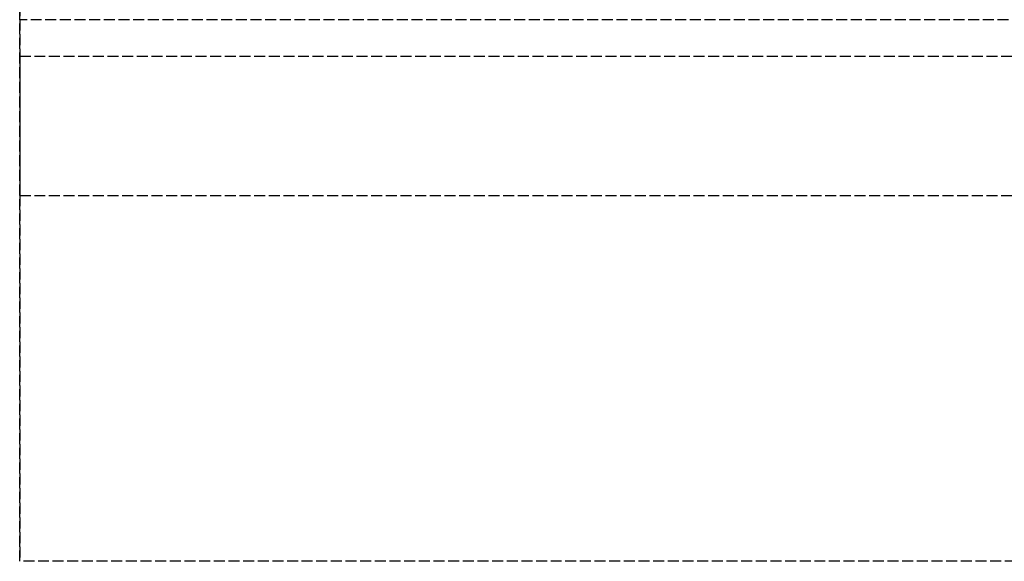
# Model space of a CAD drawing. Header units: millimetres. Extents: x 0 to 2050, y -94 to 94.
# Tile 1 of 11: x 0 to 134, y -94 to -20. Entities that reach past the tile are written whole.
import ezdxf

# ---------------------------------------------------------------- set-up
doc = ezdxf.new("R2010")
doc.units = ezdxf.units.MM
doc.header["$LTSCALE"] = 10
doc.linetypes.add('ALLCAD_Strich', pattern=[0.2, 0.15, -0.05])
doc.layers.add('BESCH_KONT_sich_schn_grun_2d', color=10, linetype='Continuous')
doc.layers.add('BESCH_KONT_sich_schn_seit_2d', color=160, linetype='Continuous')

msp = doc.modelspace()

# ---------------------------------------------------------------- linework, layer by layer
at = {"layer": 'BESCH_KONT_sich_schn_grun_2d', "linetype": 'ALLCAD_Strich'}
for p, q in [((0, 94), (0, -94)), ((1055, -20), (0, -20)), ((0, -25), (2050, -25)), ((0, -44), (2050, -44)), ((2050, -94), (0, -94))]:
    msp.add_line(p, q, dxfattribs=at)
at = {"layer": 'BESCH_KONT_sich_schn_seit_2d', "linetype": 'ALLCAD_Strich'}
for p, q in [((0, 94, 2418), (0, -94, 2418)), ((0, -94, 2368), (0, 94, 2368)), ((0, -44, 2368), (0, -25, 2368)), ((0, -25, 2368), (0, -25, 2335)), ((0, -25, 2335), (0, -44, 2335)), ((0, -44), (0, -25)), ((0, -25), (0, -25, 2335)), ((0, -44, 2335), (0, -44, 2368)), ((0, -44), (0, -44, 2335)), ((0, -94, 2418), (0, -94, 2368))]:
    msp.add_line(p, q, dxfattribs=at)

doc.saveas('drawing.dxf')
